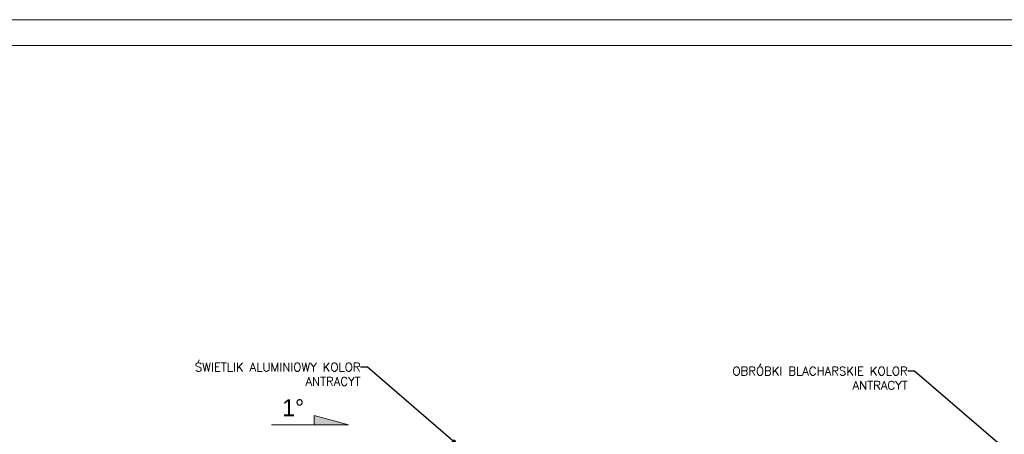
# Model space of a CAD drawing. Header units: millimetres. Extents: x -115268 to 140687, y -37779 to 24471.
# Tile 51 of 256: x 44902 to 46051, y -10310 to -9826. Entities that reach past the tile are written whole.
import ezdxf
from ezdxf import colors
from ezdxf.entities.mleader import LeaderData, LeaderLine
from ezdxf.math import Vec2, Vec3

# ---------------------------------------------------------------- set-up
doc = ezdxf.new("R2010")
doc.units = ezdxf.units.MM
doc.layers.get('0').update_dxf_attribs({"lineweight": 9})
doc.layers.add('A_CIENKA', color=7, linetype='Continuous', lineweight=9)
doc.layers.add('A_RAMKA', color=7, linetype='Continuous', lineweight=9)

# ---------------------------------------------------------------- blocks, each defined once
blk = doc.blocks.new('_Dot')
at = {"color": 0, "linetype": 'ByBlock', "lineweight": -2}
blk.add_line((-0.5, 0), (-1, 0), dxfattribs=at)
at = {"color": 0, "linetype": 'ByBlock', "const_width": 0.5}
blk.add_lwpolyline([(-0.25, 0, 1), (0.25, 0, 1)], format="xyb", close=True, dxfattribs=at)

msp = doc.modelspace()

# ---------------------------------------------------------------- hatches: boundary and pattern name
at = {"layer": 'A_CIENKA', "transparency": 33554687}
h = msp.add_hatch(color=256, dxfattribs=at)
h.dxf.hatch_style = 1
h.paths.add_polyline_path([(45245.77438, -10288.15799), (45285.77438, -10299.15799), (45245.77438, -10299.15799), (45245.77438, -10298.15799)])

# ---------------------------------------------------------------- linework, layer by layer
at = {"layer": 'A_CIENKA'}
for p, q in [((45245.77438, -10298.15799), (45245.77438, -10288.15799)), ((45245.77438, -10288.15799), (45285.77438, -10299.15799)), ((45195.77438, -10299.15799), (45285.77438, -10299.15799)), ((45245.77438, -10299.15799), (45245.77438, -10298.15799))]:
    msp.add_line(p, q, dxfattribs=at)
msp.add_lwpolyline([(44143.29342, -9825.90398), (48343.29342, -9825.90398), (48343.29342, -12795.90398), (44143.29342, -12795.90398), (44143.29342, -9825.90398)], dxfattribs=at)
at = {"layer": 'A_RAMKA'}
msp.add_lwpolyline([(44323.29342, -9855.90398), (48309.10759, -9855.90398), (48309.10759, -12765.90398), (44323.29342, -12765.90398)], close=True, dxfattribs=at)

# ---------------------------------------------------------------- texts
at = {"layer": 'A_CIENKA', "insert": (45208.48046, -10269.15799), "char_height": 20, "attachment_point": 1}
msp.add_mtext_dynamic_manual_height_columns('1%%D', width=260, gutter_width=17.5, heights=[0], dxfattribs=at)

# ---------------------------------------------------------------- leaders
at = {"layer": 'A_CIENKA'}
ml = msp.add_multileader_mtext('Standard', dxfattribs=at)
ml.set_content('{\\Fromans.shx;ŚWIETLIK ALUMINIOWY KOLOR ANTRACYT}', color=256)
ml.set_leader_properties()
ml.set_arrow_properties(name='DOT')
ml.build(insert=Vec2(0, 0))
ml.multileader.update_dxf_attribs({"arrow_head_size": 5})
ctx = ml.context
ctx.base_point, ctx.char_height, ctx.arrow_head_size, ctx.landing_gap_size, ctx.plane_origin = Vec3(45083.03762, -10231.69037), 10, 5, 0.09, Vec3(45147.55946, -10397.67745)
ctx.text_align_type = 2
notes = []
notes.append((ctx, [(0, (1, 1, 0), (45307.88428, -10231.69037), (-1, 0), 8, [(0, [(45408.66589, -10318.81082)], 0, [])])]))
ctx.mtext.insert, ctx.mtext.width, ctx.mtext.alignment, ctx.mtext.flow_direction = Vec3(45299.79428, -10226.69037), 239.2869378, 3, 5
ml = msp.add_multileader_mtext('Standard', dxfattribs=at)
ml.set_content('{\\Fromans.shx;OBRÓBKI BLACHARSKIE KOLOR ANTRACYT}', color=256)
ml.set_leader_properties()
ml.set_arrow_properties(name='DOT')
ml.build(insert=Vec2(0, 0))
ml.multileader.update_dxf_attribs({"arrow_head_size": 5})
ctx = ml.context
ctx.base_point, ctx.char_height, ctx.arrow_head_size, ctx.landing_gap_size, ctx.plane_origin = Vec3(45709.42815, -10236.29433), 10, 5, 0.09, Vec3(45785.85476, -10402.28142)
ctx.text_align_type = 2
notes.append((ctx, [(0, (1, 1, 0), (45946.17958, -10236.29433), (-1, 0), 8, [(0, [(46046.96119, -10323.41478)], 0, [])])]))
ctx.mtext.insert, ctx.mtext.width, ctx.mtext.alignment, ctx.mtext.flow_direction = Vec3(45938.08958, -10231.29433), 239.2869378, 3, 5
for ctx, leaders in notes:
    for number, flags, end, landing, length, lines in leaders:
        leader = LeaderData()
        leader.index, (leader.has_last_leader_line, leader.has_dogleg_vector, leader.attachment_direction) = number, flags
        leader.last_leader_point, leader.dogleg_vector, leader.dogleg_length = Vec3(end), Vec3(landing), length
        for number, points, colour, breaks in lines:
            line = LeaderLine()
            line.index, line.vertices, line.color, line.breaks = number, Vec3.list(points), colors.encode_raw_color(colour), breaks
            leader.lines.append(line)
        ctx.leaders.append(leader)

doc.saveas('drawing.dxf')
